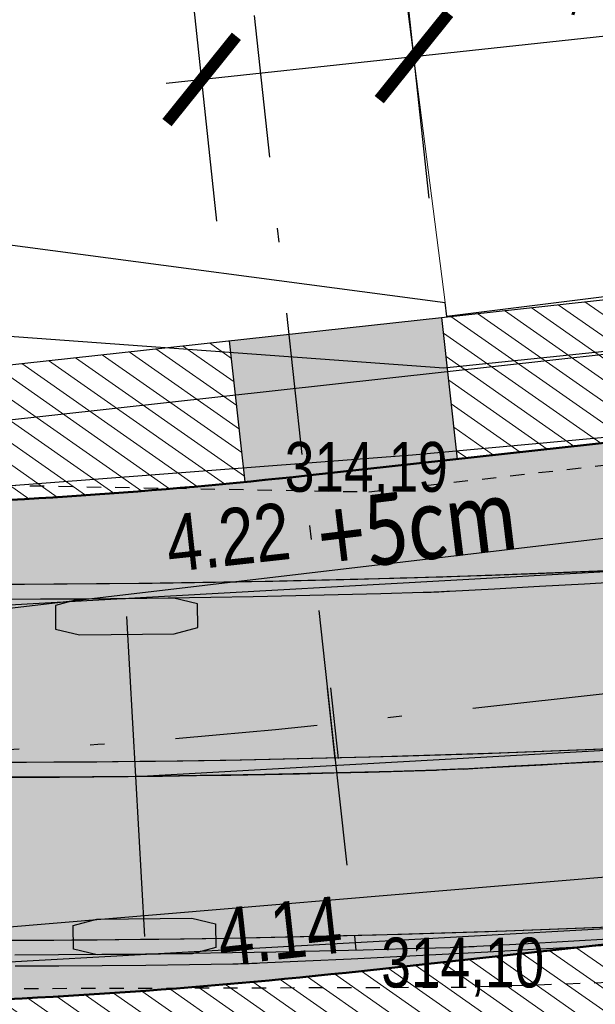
# Model space of a CAD drawing. Extents: x -783215 to -782699, y -1044860 to -1044498.
# Tile 17 of 60: x -783089.51 to -783085.47, y -1044714.33 to -1044707.42. Entities that reach past the tile are written whole.
import ezdxf

# ---------------------------------------------------------------- set-up
doc = ezdxf.new("R2010")
doc.units = 0
doc.header["$MEASUREMENT"] = 0
doc.header["$PDSIZE"] = 0.2
doc.linetypes.add('HIDDEN', pattern=[0.375, 0.25, -0.125])
doc.linetypes.add('ČERCHOVANÁX2', pattern=[2, 1, -0.5, 0, -0.5])
doc.layers.get('0').update_dxf_attribs({"linetype": 'CONTINUOUS'})
doc.layers.get('Defpoints').update_dxf_attribs({"linetype": 'CONTINUOUS'})
for name, color, linetype in [('51_DRAHY_KOL_SITUACE', 21, 'CONTINUOUS'), ('51_OSY_NAPRAV_SITUACE', 51, 'CONTINUOUS'), ('51_VNEJSI_OBRYS_SITUACE', 4, 'CONTINUOUS'), ('51_VOZIDLO', 7, 'CONTINUOUS'), ('A_kóty', 1, 'CONTINUOUS'), ('A_PŘÍČNÉ ŘEZY', 6, 'CONTINUOUS'), ('A_výšky a sklony', 1, 'CONTINUOUS'), ('C3D_SPR-Popisek', 1, 'CONTINUOUS'), ('C3D_Trasa-Popisy trasy', 1, 'CONTINUOUS'), ('S_CETIN_METALIKA', 6, 'SDELSPOJO'), ('S_kabely NN', 92, 'SILVNNO'), ('S_VODA', 150, 'VODVPITO'), ('Z_hrany ploch', 7, 'CONTINUOUS')]:
    doc.layers.add(name, color=color, linetype=linetype)
for name, color, linetype, lineweight in [('K_OSA', 10, 'ČERCHOVANÁX2', 30), ('K_VOZOVKA', 242, 'CONTINUOUS', 50), ('K_záhon. obr.', 202, 'CONTINUOUS', 30), ('KN_hranice pozemků', 140, 'CONTINUOUS', 30), ('KN_slučky', 253, 'CONTINUOUS', 9), ('popis obrubníků', 1, 'CONTINUOUS', 25), ('S_KAN', 32, 'KANVSVO', 30), ('Z_BUDOVY', 7, 'CONTINUOUS', 30), ('Z_VÝŠKY', 7, 'CONTINUOUS', 9), ('šrafy-chodník pojízdný', 21, 'CONTINUOUS', 13)]:
    doc.layers.add(name, color=color, linetype=linetype, lineweight=lineweight)
doc.layers.add('SRF_CHODNÍKY', color=7, linetype='CONTINUOUS', lineweight=25, true_color=0xf5f089)
doc.layers.add('šrafy zeleň', color=7, linetype='CONTINUOUS', lineweight=13, true_color=0xdaf1b1)
doc.styles.add('Legend', font='calibri.ttf')
doc.styles.add('ROMANS', font='romans.shx', dxfattribs={"width": 0.8})
doc.styles.add('Style-cs_Working', font='cs_Working.shx')
doc.styles.add('znacky', font='arial.ttf')
doc.linetypes.add('KANVSVO', pattern='A,7,-6.5,[9,civil.shx,S=1,R=0,X=0,Y=0],-6.5', length=20)
doc.linetypes.add('SDELSPOJO', pattern='A,7,-6,[31,civil.shx,S=1,R=0,X=0,Y=0],-6', length=19)
doc.linetypes.add('SILVNNO', pattern='A,7,-6.5,[28,civil.shx,S=1,R=0,X=0,Y=0],-6.5', length=20)
doc.linetypes.add('VODVPITO', pattern='A,7,-6.5,[2,civil.shx,S=1,R=0,X=0,Y=0],-6.5', length=20)
doc.dimstyles.new('situ 250', dxfattribs={"dimscale": 0.25, "dimtxt": 2, "dimasz": 2.2, "dimexe": 2, "dimexo": 2, "dimgap": 0.8, "dimtad": 1, "dimrnd": 0.05, "dimzin": 3, "dimtxsty": 'ROMANS', "dimblk": 'ARCHTICK', "dimcen": 0.09, "dimdle": 1, "dimadec": 1, "dimazin": 3, "dimtfac": 1, "dimtofl": 0, "dimtmove": 0, "dimatfit": 2, "dimldrblk": 'TerminatorOpen_0.5', "dimfxl": 4, "dimfxlon": 1, "dimfrac": 2, "dimtzin": 3, "dimarcsym": 0})
pattern_1 = [(145, (0, 0), (-0.071697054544, -0.102394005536), [])]

# ---------------------------------------------------------------- blocks, each defined once
blk = doc.blocks.new('_ArchTick')
at = {"color": 0, "linetype": 'ByBlock', "const_width": 0.15}
blk.add_lwpolyline([(-0.5, -0.5), (0.5, 0.5)], dxfattribs=at)
blk = doc.blocks.new('*D56')
at = {"layer": 'A_kóty', "color": 0, "lineweight": -2, "ltscale": 0.2, "transparency": 16777216}
for p, q in [((-783086.633, -1044708.6679), (-783086.7941, -1044707.1766)), ((-783088.1243, -1044708.829), (-783088.2854, -1044707.3377)), ((-783086.7404, -1044707.6737), (-783084.6407, -1044707.4469)), ((-783088.4803, -1044707.8617), (-783086.7404, -1044707.6737))]:
    blk.add_line(p, q, dxfattribs=at)
at = {"layer": 'Defpoints', "color": 0, "ltscale": 0.2, "transparency": 16777216}
for p in [(-783086.7404, -1044707.6737), (-783086.4351, -1044710.4997), (-783087.9264, -1044710.6608)]:
    blk.add_point(p, dxfattribs=at)
at = {"layer": 'A_kóty', "color": 0, "lineweight": -2, "ltscale": 0.2, "transparency": 16777216, "xscale": 0.55, "yscale": 0.55, "zscale": 0.55}
for p, rotation in [((-783086.7404, -1044707.6737), 6.165547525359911), ((-783088.2317, -1044707.8348), 186.1655475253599)]:
    blk.add_blockref('_ArchTick', p, dxfattribs=dict(at, rotation=rotation))
at = {"layer": 'A_kóty', "color": 0, "ltscale": 0.2, "transparency": 16777216, "insert": (-783085.4706, -1044707.036), "char_height": 0.5, "attachment_point": 5, "rotation": 6.16555, "style": 'ROMANS'}
blk.add_mtext('1,50', dxfattribs=at)
blk = doc.blocks.new('TerminatorOpen_0.5')
at = {"color": 0, "linetype": 'ByBlock', "lineweight": -2}
for q in [(-1, 0.25), (-1, 0), (-1, -0.25)]:
    blk.add_line((0, 0), q, dxfattribs=at)
blk = doc.blocks.new('AeccTickLine')
at = {"color": 0, "linetype": 'ByBlock', "lineweight": -2}
blk.add_line((0, 1), (0, -1), dxfattribs=at)

msp = doc.modelspace()

# ---------------------------------------------------------------- hatches: boundary and pattern name
at = {"layer": '51_VOZIDLO', "linetype": 'ByBlock', "true_color": 0x2f8dd0, "transparency": 33554560}
h = msp.add_hatch(color=142, dxfattribs=at)
h.dxf.hatch_style = 2
h.paths.add_polyline_path([(-783090.1546, -1044714.0616), (-783080.2699, -1044713.5107), (-783080.4091, -1044711.0145), (-783090.2937, -1044711.5655)])
at = {"layer": '51_VOZIDLO', "linetype": 'ByBlock', "transparency": 33554560}
h = msp.add_hatch(color=9, dxfattribs=at)
h.dxf.hatch_style = 2
h.paths.add_polyline_path([(-783089.0938, -1044711.4837), (-783089.26, -1044711.5271), (-783089.2582, -1044711.6938), (-783089.0911, -1044711.7337), (-783088.4245, -1044711.7266), (-783088.2583, -1044711.6832), (-783088.26, -1044711.5166), (-783088.4271, -1044711.4766)])
h = msp.add_hatch(color=9, dxfattribs=at)
h.dxf.hatch_style = 2
h.paths.add_polyline_path([(-783088.9658, -1044713.9805), (-783089.1329, -1044713.9407), (-783089.1348, -1044713.7741), (-783088.9687, -1044713.7305), (-783088.302, -1044713.7228), (-783088.1349, -1044713.7626), (-783088.133, -1044713.9293), (-783088.2992, -1044713.9728)])
at = {"layer": 'SRF_CHODNÍKY', "ltscale": 0.2}
h = msp.add_hatch(color=256, dxfattribs=at)
h.dxf.hatch_style = 1
h.paths.add_polyline_path([(-783086.5442, -1044709.5057), (-783088.0352, -1044709.6693), (-783087.9264, -1044710.6608, 0.002866), (-783087.4904, -1044710.6155), (-783086.4351, -1044710.4997)])
at = {"layer": 'šrafy zeleň', "ltscale": 0.2}
h = msp.add_hatch(dxfattribs=at)
h.set_pattern_fill('ANSI31', color=256, angle=100)
h.set_pattern_definition(pattern_1)
h.paths.add_polyline_path([(-783080.3572, -1044708.8255), (-783080.386, -1044708.83), (-783086.5442, -1044709.5057), (-783086.4351, -1044710.4997), (-783080.2237, -1044709.8182)])
h.paths.add_polyline_path([(-783077.951, -1044708.453), (-783080.3572, -1044708.8255), (-783080.2237, -1044709.8182), (-783077.83, -1044709.5556)])
edge = h.paths.add_edge_path()
edge.add_line((-783088.0352, -1044709.6693), (-783090.94, -1044709.988))
edge.add_line((-783090.94, -1044709.988), (-783091.012, -1044708.95))
edge.add_line((-783091.012, -1044708.95), (-783091.641, -1044708.983))
edge.add_line((-783091.641, -1044708.983), (-783092.437, -1044708.859))
edge.add_line((-783092.437, -1044708.859), (-783097.9048, -1044708.586))
edge.add_arc((-783095.9062, -1044708.6595), 2, 177.89283, 266.70951)
edge.add_line((-783096.021, -1044710.6562), (-783093.8577, -1044710.7806))
edge.add_arc((-783091.6622, -1044672.5937), 38.25, 266.70951, 275.60478)
edge.add_line((-783087.9264, -1044710.6608), (-783088.0352, -1044709.6693))
at = {"layer": 'šrafy zeleň', "linetype": 'ByBlock', "ltscale": 2500}
h = msp.add_hatch(dxfattribs=at)
h.set_pattern_fill('ANSI31', color=256, angle=100)
h.set_pattern_definition(pattern_1)
h.paths.add_polyline_path([(-783076.403, -1044720.256), (-783076.403, -1044719.156), (-783075.303, -1044719.156), (-783075.303, -1044720.256)])
edge = h.paths.add_edge_path()
edge.add_line((-783075.3755, -1044716.2042), (-783075.8598, -1044712.8604))
edge.add_line((-783075.8598, -1044712.8604), (-783087.1086, -1044714.0946))
edge.add_arc((-783091.6622, -1044672.5937), 41.75, 266.70951, 276.26153, ccw=False)
edge.add_line((-783094.0585, -1044714.2749), (-783107.3899, -1044713.5084))
edge.add_line((-783107.3899, -1044713.5084), (-783107.4508, -1044714.9186))
edge.add_line((-783107.4508, -1044714.9186), (-783102.36, -1044715.22))
edge.add_line((-783102.36, -1044715.22), (-783098.121, -1044715.777))
edge.add_line((-783098.121, -1044715.777), (-783093.164, -1044716.095))
edge.add_line((-783093.164, -1044716.095), (-783089.499, -1044715.32))
edge.add_line((-783089.499, -1044715.32), (-783082.737, -1044714.904))
edge.add_line((-783082.737, -1044714.904), (-783079.734, -1044715.356))
edge.add_line((-783079.734, -1044715.356), (-783078.177, -1044720.379))
edge.add_line((-783078.177, -1044720.379), (-783077.874, -1044728.355))
edge.add_line((-783077.874, -1044728.355), (-783077.859, -1044729.156))
edge.add_line((-783077.859, -1044729.156), (-783077.8491, -1044729.5192))
edge.add_line((-783077.8491, -1044729.5192), (-783075.2422, -1044729.5146))
edge.add_arc((-783063.9575, -1044733.5956), 12, 145.45785, 160.11785, ccw=False)
edge.add_line((-783073.842, -1044726.7915), (-783074.6578, -1044721.1588))
edge.add_line((-783074.6578, -1044721.1588), (-783075.3755, -1044716.2042))
at = {"layer": 'šrafy-chodník pojízdný', "ltscale": 0.2, "transparency": 33554687}
h = msp.add_hatch(color=256, dxfattribs=at)
h.dxf.hatch_style = 1
h.paths.add_polyline_path([(-783068.9212, -1044708.4442), (-783074.3725, -1044709.1762), (-783087.4904, -1044710.6155, -0.041703), (-783093.8577, -1044710.7806), (-783096.021, -1044710.6562, -0.408177), (-783097.9048, -1044708.586), (-783102.077, -1044708.285, -0.415551), (-783104.194, -1044710.1864), (-783107.189, -1044710.0142), (-783107.3899, -1044713.5084), (-783094.0585, -1044714.2749, 0.041703), (-783087.1086, -1044714.0946), (-783071.2809, -1044712.358, -0.404129), (-783067.9847, -1044714.9101)])

# ---------------------------------------------------------------- linework, layer by layer
at = {"linetype": 'ByBlock'}
for centre, radius, start, end in [((-783089.885, -1044605.0137), 107.7212, 263.557385, 271.757691), ((-783096.8837, -1044512.7882), 200.1631, 273.003862, 274.282301)]:
    msp.add_arc(centre, radius, start, end, dxfattribs=at)
at = {"layer": '51_DRAHY_KOL_SITUACE', "linetype": 'ByBlock'}
for p, q in [((-783087.1809, -1044711.3464), (-783087.4793, -1044711.3536)), ((-783087.0885, -1044711.344), (-783087.3869, -1044711.3515)), ((-783086.8825, -1044711.3383), (-783087.1809, -1044711.3464)), ((-783086.7901, -1044711.3357), (-783087.0885, -1044711.344)), ((-783086.5841, -1044711.3294), (-783086.8825, -1044711.3383)), ((-783086.4918, -1044711.3265), (-783086.7901, -1044711.3357)), ((-783086.2858, -1044711.3197), (-783086.5841, -1044711.3294)), ((-783086.1934, -1044711.3165), (-783086.4918, -1044711.3265)), ((-783085.9875, -1044711.3091), (-783086.2858, -1044711.3197)), ((-783085.8952, -1044711.3056), (-783086.1934, -1044711.3165)), ((-783085.6892, -1044711.2977), (-783085.9875, -1044711.3091)), ((-783085.5969, -1044711.2939), (-783085.8952, -1044711.3056)), ((-783085.391, -1044711.2854), (-783085.6892, -1044711.2977)), ((-783085.2987, -1044711.2814), (-783085.5969, -1044711.2939)), ((-783089.476, -1044711.3803), (-783089.7745, -1044711.3811)), ((-783089.27, -1044711.3793), (-783089.5685, -1044711.3806)), ((-783089.1775, -1044711.3787), (-783089.476, -1044711.3803)), ((-783088.9715, -1044711.3771), (-783089.27, -1044711.3793)), ((-783088.8791, -1044711.3763), (-783089.1775, -1044711.3787)), ((-783088.673, -1044711.3741), (-783088.9715, -1044711.3771)), ((-783088.5806, -1044711.373), (-783088.8791, -1044711.3763)), ((-783088.3746, -1044711.3702), (-783088.673, -1044711.3741)), ((-783088.2821, -1044711.3689), (-783088.5806, -1044711.373)), ((-783088.0761, -1044711.3655), (-783088.3746, -1044711.3702)), ((-783087.9837, -1044711.3639), (-783088.2821, -1044711.3689)), ((-783087.7777, -1044711.36), (-783088.0761, -1044711.3655)), ((-783087.6853, -1044711.3581), (-783087.9837, -1044711.3639)), ((-783087.4793, -1044711.3536), (-783087.7777, -1044711.36)), ((-783087.3869, -1044711.3515), (-783087.6853, -1044711.3581)), ((-783086.1739, -1044711.4132), (-783086.4905, -1044711.43)), ((-783085.8574, -1044711.3959), (-783086.1739, -1044711.4132)), ((-783085.541, -1044711.3781), (-783085.8574, -1044711.3959)), ((-783085.2245, -1044711.3597), (-783085.541, -1044711.3781)), ((-783089.3636, -1044711.4849), (-783089.6624, -1044711.486)), ((-783089.0649, -1044711.4831), (-783089.3636, -1044711.4849)), ((-783088.7661, -1044711.4803), (-783089.0649, -1044711.4831)), ((-783088.4674, -1044711.4768), (-783088.7661, -1044711.4803)), ((-783088.1686, -1044711.4724), (-783088.4674, -1044711.4768)), ((-783087.8699, -1044711.4672), (-783088.1686, -1044711.4724)), ((-783087.5712, -1044711.4611), (-783087.8699, -1044711.4672)), ((-783087.2725, -1044711.4542), (-783087.5712, -1044711.4611)), ((-783086.9739, -1044711.4464), (-783087.2725, -1044711.4542)), ((-783086.6752, -1044711.4378), (-783086.9739, -1044711.4464)), ((-783086.6568, -1044711.4372), (-783086.6752, -1044711.4378)), ((-783086.6383, -1044711.4366), (-783086.6568, -1044711.4372)), ((-783086.6199, -1044711.4359), (-783086.6383, -1044711.4366)), ((-783086.6014, -1044711.4352), (-783086.6199, -1044711.4359)), ((-783086.583, -1044711.4344), (-783086.6014, -1044711.4352)), ((-783086.5645, -1044711.4336), (-783086.583, -1044711.4344)), ((-783086.546, -1044711.4328), (-783086.5645, -1044711.4336)), ((-783086.5275, -1044711.4319), (-783086.546, -1044711.4328)), ((-783086.509, -1044711.431), (-783086.5275, -1044711.4319)), ((-783086.4905, -1044711.43), (-783086.509, -1044711.431)), ((-783086.7003, -1044713.834), (-783087.0058, -1044713.8426)), ((-783086.5225, -1044713.8287), (-783086.8279, -1044713.8377)), ((-783086.395, -1044713.8246), (-783086.7003, -1044713.834)), ((-783086.2172, -1044713.8187), (-783086.5225, -1044713.8287)), ((-783086.0896, -1044713.8143), (-783086.395, -1044713.8246)), ((-783085.9118, -1044713.8079), (-783086.2172, -1044713.8187)), ((-783085.7843, -1044713.8032), (-783086.0896, -1044713.8143)), ((-783085.6065, -1044713.7963), (-783085.9118, -1044713.8079)), ((-783085.479, -1044713.7912), (-783085.7843, -1044713.8032)), ((-783085.3012, -1044713.7838), (-783085.6065, -1044713.7963)), ((-783085.1737, -1044713.7783), (-783085.479, -1044713.7912)), ((-783089.4496, -1044713.8802), (-783089.7552, -1044713.881)), ((-783089.2717, -1044713.8793), (-783089.5773, -1044713.8806)), ((-783089.1441, -1044713.8785), (-783089.4496, -1044713.8802)), ((-783088.9662, -1044713.8771), (-783089.2717, -1044713.8793)), ((-783088.8386, -1044713.8759), (-783089.1441, -1044713.8785)), ((-783088.6607, -1044713.8741), (-783088.9662, -1044713.8771)), ((-783088.5331, -1044713.8725), (-783088.8386, -1044713.8759)), ((-783088.3552, -1044713.8701), (-783088.6607, -1044713.8741)), ((-783088.2276, -1044713.8683), (-783088.5331, -1044713.8725)), ((-783088.0497, -1044713.8654), (-783088.3552, -1044713.8701)), ((-783087.9221, -1044713.8631), (-783088.2276, -1044713.8683)), ((-783087.7442, -1044713.8598), (-783088.0497, -1044713.8654)), ((-783087.6166, -1044713.8572), (-783087.9221, -1044713.8631)), ((-783087.4388, -1044713.8533), (-783087.7442, -1044713.8598)), ((-783087.3112, -1044713.8503), (-783087.6166, -1044713.8572)), ((-783087.1333, -1044713.8459), (-783087.4388, -1044713.8533)), ((-783087.0058, -1044713.8426), (-783087.3112, -1044713.8503)), ((-783086.8279, -1044713.8377), (-783087.1333, -1044713.8459)), ((-783085.978, -1044713.9055), (-783086.2986, -1044713.9226)), ((-783085.6574, -1044713.8879), (-783085.978, -1044713.9055)), ((-783085.3368, -1044713.8697), (-783085.6574, -1044713.8879)), ((-783088.3212, -1044713.9725), (-783088.627, -1044713.9765)), ((-783088.0154, -1044713.9677), (-783088.3212, -1044713.9725)), ((-783087.7096, -1044713.962), (-783088.0154, -1044713.9677)), ((-783087.4038, -1044713.9555), (-783087.7096, -1044713.962)), ((-783087.0981, -1044713.9481), (-783087.4038, -1044713.9555)), ((-783086.7923, -1044713.9398), (-783087.0981, -1044713.9481)), ((-783086.4866, -1044713.9307), (-783086.7923, -1044713.9398)), ((-783086.4677, -1044713.9301), (-783086.4866, -1044713.9307)), ((-783086.4489, -1044713.9294), (-783086.4677, -1044713.9301)), ((-783086.4301, -1044713.9287), (-783086.4489, -1044713.9294)), ((-783086.4112, -1044713.928), (-783086.4301, -1044713.9287)), ((-783086.3924, -1044713.9272), (-783086.4112, -1044713.928)), ((-783086.3736, -1044713.9263), (-783086.3924, -1044713.9272)), ((-783086.3549, -1044713.9255), (-783086.3736, -1044713.9263)), ((-783086.3361, -1044713.9246), (-783086.3549, -1044713.9255)), ((-783086.3173, -1044713.9236), (-783086.3361, -1044713.9246)), ((-783086.2986, -1044713.9226), (-783086.3173, -1044713.9236)), ((-783089.2386, -1044713.9818), (-783089.5444, -1044713.9832)), ((-783088.9328, -1044713.9796), (-783089.2386, -1044713.9818)), ((-783088.627, -1044713.9765), (-783088.9328, -1044713.9796))]:
    msp.add_line(p, q, dxfattribs=at)
at = {"layer": '51_OSY_NAPRAV_SITUACE', "linetype": 'ByBlock'}
for p, q in [((-783086.8552, -1044712.588), (-783087.1571, -1044712.5962)), ((-783086.7452, -1044712.5848), (-783087.0471, -1044712.5933)), ((-783086.5533, -1044712.579), (-783086.8552, -1044712.588)), ((-783086.4434, -1044712.5755), (-783086.7452, -1044712.5848)), ((-783086.2515, -1044712.5692), (-783086.5533, -1044712.579)), ((-783086.1415, -1044712.5654), (-783086.4434, -1044712.5755)), ((-783085.9497, -1044712.5585), (-783086.2515, -1044712.5692)), ((-783085.8397, -1044712.5544), (-783086.1415, -1044712.5654)), ((-783085.6479, -1044712.547), (-783085.9497, -1044712.5585)), ((-783085.5379, -1044712.5426), (-783085.8397, -1044712.5544)), ((-783085.3461, -1044712.5346), (-783085.6479, -1044712.547)), ((-783085.2362, -1044712.5299), (-783085.5379, -1044712.5426)), ((-783089.4628, -1044712.6302), (-783089.7648, -1044712.631)), ((-783089.2709, -1044712.6293), (-783089.5729, -1044712.6306)), ((-783089.1608, -1044712.6286), (-783089.4628, -1044712.6302)), ((-783088.9689, -1044712.6271), (-783089.2709, -1044712.6293)), ((-783088.8588, -1044712.6261), (-783089.1608, -1044712.6286)), ((-783088.6669, -1044712.6241), (-783088.9689, -1044712.6271)), ((-783088.5568, -1044712.6228), (-783088.8588, -1044712.6261)), ((-783088.3649, -1044712.6202), (-783088.6669, -1044712.6241)), ((-783088.2549, -1044712.6186), (-783088.5568, -1044712.6228)), ((-783088.0629, -1044712.6155), (-783088.3649, -1044712.6202)), ((-783087.9529, -1044712.6135), (-783088.2549, -1044712.6186)), ((-783087.761, -1044712.6099), (-783088.0629, -1044712.6155)), ((-783087.651, -1044712.6076), (-783087.9529, -1044712.6135)), ((-783087.459, -1044712.6034), (-783087.761, -1044712.6099)), ((-783087.349, -1044712.6009), (-783087.651, -1044712.6076)), ((-783087.1571, -1044712.5962), (-783087.459, -1044712.6034)), ((-783087.0471, -1044712.5933), (-783087.349, -1044712.6009)), ((-783086.0759, -1044712.6593), (-783086.3945, -1044712.6763)), ((-783085.7574, -1044712.6419), (-783086.0759, -1044712.6593)), ((-783085.4389, -1044712.6239), (-783085.7574, -1044712.6419)), ((-783088.6965, -1044712.7284), (-783088.9988, -1044712.7313)), ((-783088.3943, -1044712.7247), (-783088.6965, -1044712.7284)), ((-783088.092, -1044712.72), (-783088.3943, -1044712.7247)), ((-783087.7897, -1044712.7146), (-783088.092, -1044712.72)), ((-783087.4875, -1044712.7083), (-783087.7897, -1044712.7146)), ((-783087.1853, -1044712.7011), (-783087.4875, -1044712.7083)), ((-783086.8831, -1044712.6931), (-783087.1853, -1044712.7011)), ((-783086.5809, -1044712.6843), (-783086.8831, -1044712.6931)), ((-783086.5623, -1044712.6837), (-783086.5809, -1044712.6843)), ((-783086.5436, -1044712.683), (-783086.5623, -1044712.6837)), ((-783086.525, -1044712.6823), (-783086.5436, -1044712.683)), ((-783086.5063, -1044712.6816), (-783086.525, -1044712.6823)), ((-783086.4877, -1044712.6808), (-783086.5063, -1044712.6816)), ((-783086.4691, -1044712.68), (-783086.4877, -1044712.6808)), ((-783086.4504, -1044712.6791), (-783086.4691, -1044712.68)), ((-783086.4318, -1044712.6782), (-783086.4504, -1044712.6791)), ((-783086.4131, -1044712.6773), (-783086.4318, -1044712.6782)), ((-783086.3945, -1044712.6763), (-783086.4131, -1044712.6773)), ((-783089.3011, -1044712.7334), (-783089.6034, -1044712.7346)), ((-783088.9988, -1044712.7313), (-783089.3011, -1044712.7334))]:
    msp.add_line(p, q, dxfattribs=at)
at = {"layer": '51_VNEJSI_OBRYS_SITUACE', "linetype": 'ByBlock'}
for p, q in [((-783087.4331, -1044711.3503), (-783087.1347, -1044711.343)), ((-783087.1347, -1044711.343), (-783086.8363, -1044711.3348)), ((-783086.8363, -1044711.3348), (-783086.538, -1044711.3258)), ((-783086.538, -1044711.3258), (-783086.2397, -1044711.3159)), ((-783086.2397, -1044711.3159), (-783085.9414, -1044711.3052)), ((-783085.9414, -1044711.3052), (-783085.6432, -1044711.2936)), ((-783085.6432, -1044711.2936), (-783085.3449, -1044711.2812)), ((-783089.5223, -1044711.3783), (-783089.2238, -1044711.3768)), ((-783089.2238, -1044711.3768), (-783088.9253, -1044711.3745)), ((-783088.9253, -1044711.3745), (-783088.6268, -1044711.3713)), ((-783088.6268, -1044711.3713), (-783088.3284, -1044711.3673)), ((-783088.3284, -1044711.3673), (-783088.0299, -1044711.3625)), ((-783088.0299, -1044711.3625), (-783087.7315, -1044711.3568)), ((-783087.7315, -1044711.3568), (-783087.4331, -1044711.3503)), ((-783086.2203, -1044713.9618), (-783086.541, -1044713.9785)), ((-783085.8996, -1044713.9446), (-783086.2203, -1044713.9618)), ((-783085.5789, -1044713.927), (-783085.8996, -1044713.9446)), ((-783085.2583, -1044713.9088), (-783085.5789, -1044713.927)), ((-783087.918, -1044714.0438), (-783087.9368, -1044714.0443)), ((-783087.8992, -1044714.0431), (-783087.918, -1044714.0438)), ((-783087.8804, -1044714.0424), (-783087.8992, -1044714.0431)), ((-783087.8616, -1044714.0417), (-783087.8804, -1044714.0424)), ((-783087.8428, -1044714.0409), (-783087.8616, -1044714.0417)), ((-783087.824, -1044714.0401), (-783087.8428, -1044714.0409)), ((-783087.5033, -1044714.0254), (-783087.824, -1044714.0401)), ((-783087.1825, -1044714.0103), (-783087.5033, -1044714.0254)), ((-783086.8617, -1044713.9946), (-783087.1825, -1044714.0103)), ((-783086.541, -1044713.9785), (-783086.8617, -1044713.9946)), ((-783089.2364, -1044714.0601), (-783089.5425, -1044714.0615)), ((-783088.9304, -1044714.0579), (-783089.2364, -1044714.0601)), ((-783088.6243, -1044714.0549), (-783088.9304, -1044714.0579)), ((-783088.3183, -1044714.0509), (-783088.6243, -1044714.0549)), ((-783088.0122, -1044714.0462), (-783088.3183, -1044714.0509)), ((-783087.9934, -1044714.0458), (-783088.0122, -1044714.0462)), ((-783087.9745, -1044714.0454), (-783087.9934, -1044714.0458)), ((-783087.9557, -1044714.0449), (-783087.9745, -1044714.0454)), ((-783087.9368, -1044714.0443), (-783087.9557, -1044714.0449))]:
    msp.add_line(p, q, dxfattribs=at)
at = {"layer": '51_VOZIDLO', "color": 7, "linetype": 'ByBlock', "true_color": 0x000000}
for p, q in [((-783080.4091, -1044711.0145), (-783090.2937, -1044711.5655)), ((-783089.0938, -1044711.4837), (-783089.26, -1044711.5271)), ((-783088.4271, -1044711.4766), (-783089.0938, -1044711.4837)), ((-783088.26, -1044711.5166), (-783088.4271, -1044711.4766)), ((-783089.26, -1044711.5271), (-783089.2582, -1044711.6938)), ((-783088.2583, -1044711.6832), (-783088.26, -1044711.5166)), ((-783088.7591, -1044711.6052), (-783088.6339, -1044713.8517)), ((-783089.2582, -1044711.6938), (-783089.0911, -1044711.7337)), ((-783088.4245, -1044711.7266), (-783088.2583, -1044711.6832)), ((-783089.0911, -1044711.7337), (-783088.4245, -1044711.7266)), ((-783088.6965, -1044712.7284, -0.0007), (-783083.9339, -1044712.4629)), ((-783090.1546, -1044714.0616), (-783080.2699, -1044713.5107)), ((-783089.1348, -1044713.7741), (-783088.9687, -1044713.7305)), ((-783088.9687, -1044713.7305), (-783088.302, -1044713.7228)), ((-783088.302, -1044713.7228), (-783088.1349, -1044713.7626)), ((-783088.1349, -1044713.7626), (-783088.133, -1044713.9293)), ((-783089.1329, -1044713.9407), (-783089.1348, -1044713.7741)), ((-783088.9658, -1044713.9805), (-783089.1329, -1044713.9407)), ((-783088.2992, -1044713.9728), (-783088.9658, -1044713.9805)), ((-783088.133, -1044713.9293), (-783088.2992, -1044713.9728))]:
    msp.add_line(p, q, dxfattribs=at)
at = {"layer": 'A_PŘÍČNÉ ŘEZY', "linetype": 'ČERCHOVANÁX2'}
msp.add_lwpolyline([(-783087.8639, -1044707.387), (-783087.3213, -1044712.3575), (-783086.9958, -1044715.3397)], dxfattribs=at)
at = {"layer": 'C3D_SPR-Popisek', "color": 1, "linetype": 'Continuous', "lineweight": -3}
msp.add_line((-783087.2942, -1044712.606), (-783087.3484, -1044712.1089), dxfattribs=at)
at = {"layer": 'K_OSA', "flags": 128}
msp.add_lwpolyline([(-783107.2895, -1044711.7613), (-783093.9581, -1044712.5277, 0.041703), (-783087.2995, -1044712.3551), (-783068.6511, -1044710.3089)], format="xyb", dxfattribs=at)
at = {"layer": 'K_VOZOVKA', "ltscale": 0.2}
for points in [[(-783097.9048, -1044708.586, 0.408177), (-783096.021, -1044710.6562), (-783093.8577, -1044710.7806, 0.041703), (-783087.4904, -1044710.6155), (-783074.3725, -1044709.1762), (-783077.6235, -1044686.7311)], [(-783102.077, -1044708.285), (-783102.077, -1044708.285, -0.415551), (-783104.194, -1044710.1864), (-783107.189, -1044710.0142), (-783107.3899, -1044713.5084), (-783094.0585, -1044714.2749, 0.041703), (-783087.1086, -1044714.0946), (-783071.2809, -1044712.358, -0.404129), (-783067.9847, -1044714.9101), (-783067.7165, -1044716.7611)]]:
    msp.add_lwpolyline(points, format="xyb", dxfattribs=at)
at = {"layer": 'K_záhon. obr.'}
for points in [[(-783086.4351, -1044710.4997), (-783086.5442, -1044709.5057)], [(-783087.9264, -1044710.6608), (-783088.0352, -1044709.6693)]]:
    msp.add_lwpolyline(points, dxfattribs=at)
at = {"layer": 'KN_hranice pozemků', "linetype": 'Continuous'}
for p, q in [((-783094.1, -1044708.4), (-783086.52, -1044709.4)), ((-783081.12, -1044708.82), (-783086.51, -1044709.5)), ((-783086.51, -1044709.5), (-783086.52, -1044709.4)), ((-783079.8, -1044712.97), (-783090.71, -1044713.88))]:
    msp.add_line(p, q, dxfattribs=at).dxf.unprotected_set("ltscale", 0)
at = {"layer": 'KN_slučky'}
msp.add_line((-783089.11, -1044689.28), (-783086.52, -1044709.4), dxfattribs=at)
at = {"layer": 'S_CETIN_METALIKA', "ltscale": 0.2, "flags": 128}
msp.add_lwpolyline([(-783105.19, -1044709.44), (-783102.03, -1044709.35), (-783093.95, -1044709.32), (-783086.53, -1044709.86), (-783081.03, -1044709.29)], dxfattribs=at)
at = {"layer": 'S_kabely NN', "ltscale": 0.2, "flags": 128}
msp.add_lwpolyline([(-783090.28, -1044709.22), (-783090.75, -1044709.79), (-783090.8, -1044710.06), (-783090.4, -1044710.75), (-783086.75, -1044710.47), (-783083.59, -1044710.18), (-783081.89, -1044709.96), (-783081.23, -1044709.79), (-783080.8, -1044709.47), (-783080.725, -1044709.201)], dxfattribs=at)
at = {"layer": 'S_KAN', "ltscale": 0.2}
msp.add_lwpolyline([(-783103.2625, -1044711.7352), (-783064.3883, -1044707.4436)], dxfattribs=at)
at = {"layer": 'S_VODA', "ltscale": 0.2}
msp.add_lwpolyline([(-783062.9294, -1044708.4109), (-783099.4625, -1044712.7115), (-783099.1838, -1044715.9606)], dxfattribs=at)
at = {"layer": 'Z_BUDOVY'}
msp.add_line((-783090.94, -1044709.988), (-783080.386, -1044708.83), dxfattribs=at).dxf.unprotected_set("ltscale", 0)
at = {"layer": 'Z_hrany ploch', "linetype": 'HIDDEN'}
for p, q in [((-783087.057, -1044710.73), (-783079.53, -1044709.88)), ((-783098.237, -1044710.53), (-783087.057, -1044710.73)), ((-783080.176, -1044713.999), (-783086.379, -1044714.21)), ((-783086.379, -1044714.21), (-783098.035, -1044714.245))]:
    msp.add_line(p, q, dxfattribs=at).dxf.unprotected_set("ltscale", 0)

# ---------------------------------------------------------------- block references
at = {"layer": 'C3D_Trasa-Popisy trasy', "color": 1, "linetype": 'Continuous', "lineweight": -3, "xscale": 0.25, "yscale": 0.25, "zscale": 0.25, "rotation": 6.2615280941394}
msp.add_blockref('AeccTickLine', (-783087.2995, -1044712.3551), dxfattribs=at)

# ---------------------------------------------------------------- texts
at = {"layer": 'A_výšky a sklony', "color": 5, "style": 'znacky', "width": 0.8}
for s, p in [('4.22', (-783088.4578, -1044711.295)), ('4.14', (-783088.0947, -1044714.0581))]:
    msp.add_text(s, height=0.4, rotation=6.28657, dxfattribs=at).set_placement(p)
at = {"layer": 'popis obrubníků', "style": 'Legend', "width": 0.8}
msp.add_text('+5cm', height=0.5, rotation=6.93964, dxfattribs=at).set_placement((-783087.3741, -1044711.2963))
at = {"layer": 'Z_VÝŠKY', "linetype": 'Continuous', "style": 'Style-cs_Working', "width": 0.8}
for s, p in [('314,19', (-783087.648, -1044710.73)), ('314,10', (-783086.97, -1044714.21))]:
    msp.add_text(s, height=0.35, dxfattribs=at).set_placement(p)

# ---------------------------------------------------------------- dimensions: what is measured, and where the dimension line sits
at = {"layer": 'A_kóty', "ltscale": 0.2}
dim = msp.add_aligned_dim(p1=(-783087.9264, -1044710.6608), p2=(-783086.4351, -1044710.4997), distance=2.8425, dimstyle='situ 250', dxfattribs=at)
dim.commit()
dim.dimension.update_dxf_attribs({"geometry": '*D56', "text_midpoint": (-783085.4706, -1044707.036)})

doc.saveas('drawing.dxf')
